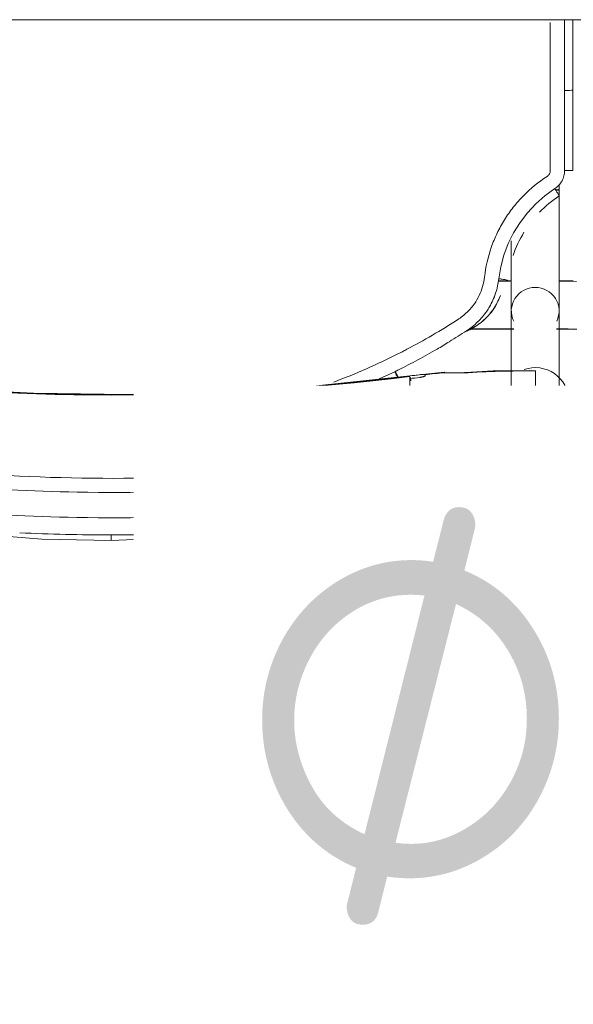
# Model space of a CAD drawing. Header units: metres. Extents: x 2.9 to 42.3, y -72.9 to -49.3.
# Tile 76 of 256: x 9.279 to 9.519, y -64.552 to -64.125. Entities that reach past the tile are written whole.
import ezdxf

# ---------------------------------------------------------------- set-up
doc = ezdxf.new("R2010")
doc.units = ezdxf.units.M
doc.layers.add('I-FURN', color=7, linetype='Continuous', lineweight=18)
doc.layers.add('M-HVAC-DUCT-IDEN', color=1, linetype='Continuous', lineweight=9, true_color=0xff0000)
doc.styles.add('Segoe UI Symbol', font='seguisym.ttf', dxfattribs={"height": 0.00238125})

# ---------------------------------------------------------------- blocks, each defined once
blk = doc.blocks.new('ConjuntoParaAlunoTamanho6 - CJA06_ConjuntoParaAlunoTamanho6-V19-2PAV')
at = {"layer": 'I-FURN', "color": 253, "true_color": 0xaaaaaa}
for p, q in [((-0.1978999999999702, 0.2596939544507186), (-0.1978999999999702, 0.2296403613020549)), ((-0.1938499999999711, 0.2581242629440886), (-0.19384999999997, 0.1909687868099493)), ((-0.1920690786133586, 0.2589589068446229), (-0.1920240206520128, 0.2590556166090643)), ((-0.1920240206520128, 0.2590556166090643), (-0.1919206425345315, 0.2594856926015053)), ((-0.1731499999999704, 0.1909687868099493), (-0.1731499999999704, 0.2581242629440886)), ((-0.1973389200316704, 0.2558006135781), (-0.1966477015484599, 0.2539495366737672)), ((-0.1966476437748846, 0.2539494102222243), (-0.1956994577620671, 0.2522107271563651)), ((-0.1956994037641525, 0.2522106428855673), (-0.1945122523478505, 0.2506185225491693)), ((-0.1749254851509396, 0.2543538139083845), (-0.174369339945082, 0.2544094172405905)), ((-0.1292314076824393, 0.2438022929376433), (-0.1292314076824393, 0.253173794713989)), ((-0.1292314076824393, 0.2421389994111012), (-0.1292314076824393, 0.2438022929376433)), ((-0.1836599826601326, 0.2407252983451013), (-0.1836599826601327, 0.2390378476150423)), ((-0.1292314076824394, 0.2421389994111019), (-0.1292314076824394, 0.2365253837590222)), ((-0.1292314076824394, 0.2365253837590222), (-0.1292314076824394, 0.2348620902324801)), ((-0.1292314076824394, 0.2348620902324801), (-0.1292314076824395, 0.2292484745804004)), ((-0.1836599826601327, 0.2334483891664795), (-0.1836599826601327, 0.2317609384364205)), ((-0.1836599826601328, 0.2261714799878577), (-0.1836599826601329, 0.2170112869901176)), ((-0.1292314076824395, 0.2292484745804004), (-0.1292314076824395, 0.2275851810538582)), ((-0.1292314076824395, 0.2275851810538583), (-0.1292314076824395, 0.2219715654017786)), ((-0.1292314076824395, 0.2219715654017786), (-0.1292314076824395, 0.2203082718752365)), ((-0.1441419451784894, 0.2175731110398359), (-0.1292586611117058, 0.2191524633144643)), ((-0.1159764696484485, 0.2204774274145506), (-0.1226984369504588, 0.2173238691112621)), ((-0.1836599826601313, 0.2170112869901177), (-0.1818018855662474, 0.2167931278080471)), ((-0.1927135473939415, 0.1989367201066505), (-0.1999999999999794, 0.1989367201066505)), ((-0.1927106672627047, 0.1987867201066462), (-0.1938499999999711, 0.1987867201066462)), ((-0.1938499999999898, 0.1987867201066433), (-0.1938499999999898, 0.1984502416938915)), ((-0.1938499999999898, 0.1984502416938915), (-0.1938499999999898, 0.1976441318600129)), ((-0.1549429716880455, 0.1987867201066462), (-0.1742893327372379, 0.1987867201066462)), ((-0.154736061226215, 0.1989367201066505), (-0.1742864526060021, 0.1989367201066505)), ((-0.1938499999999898, 0.1936664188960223), (-0.1938499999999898, 0.1916047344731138)), ((-0.1938499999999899, 0.1868796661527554), (-0.1938499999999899, 0.185819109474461)), ((-0.1938499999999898, 0.1837095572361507), (-0.1938499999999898, 0.1858191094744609)), ((-0.1938499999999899, 0.1780867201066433), (-0.1938499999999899, 0.1806828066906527)), ((-0.1999999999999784, 0.177936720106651), (-0.1937679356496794, 0.177936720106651)), ((-0.1732320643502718, 0.177936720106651), (-0.1675962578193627, 0.177936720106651)), ((-0.1726767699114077, 0.1780867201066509), (-0.1675711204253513, 0.1780867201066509)), ((-0.1938499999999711, 0.138573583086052), (-0.1938499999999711, 0.1364339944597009)), ((-0.1998252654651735, 0.130207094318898), (-0.1998241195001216, 0.09530095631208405)), ((-0.1998165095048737, 0.06488258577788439), (-0.199824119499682, 0.09530105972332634)), ((-0.1998241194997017, 0.09530105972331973), (-0.1998198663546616, 0.09528842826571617)), ((-0.196225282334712, 0.0955583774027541), (-0.1973810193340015, 0.09554367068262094)), ((0.2470000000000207, 0.06496651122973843), (-0.2469999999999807, 0.06496651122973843)), ((0.2470000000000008, 0.06496651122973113), (-0.2469999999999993, 0.06496651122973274))]:
    blk.add_line(p, q, dxfattribs=at)
at = {"layer": 'I-FURN', "color": 253, "true_color": 0xaaaaaa, "flags": 128}
for points in [[(0.0001000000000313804, 0.290399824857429), (-0.07266958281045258, 0.2872143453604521), (-0.1448601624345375, 0.2777017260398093), (-0.1760326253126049, 0.2716064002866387)], [(0.176232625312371, 0.2716064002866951), (0.1033140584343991, 0.2839819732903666), (0.03017500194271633, 0.2898535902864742), (0.0001000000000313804, 0.290399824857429)], [(-0.1760343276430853, 0.2716060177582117), (-0.1821754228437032, 0.2699680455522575), (-0.1876074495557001, 0.2681172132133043), (-0.191312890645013, 0.2665180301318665), (-0.1955671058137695, 0.263903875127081), (-0.1970794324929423, 0.2622558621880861), (-0.19764714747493, 0.2611297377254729), (-0.1978999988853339, 0.2597125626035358)], [(-0.1760658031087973, 0.2692828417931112), (-0.1760658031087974, 0.2683125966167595), (-0.1760658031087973, 0.2673423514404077), (-0.1760658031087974, 0.2663721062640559), (-0.1760658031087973, 0.2654018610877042)], [(-0.1978999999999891, 0.2596939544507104), (-0.1977587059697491, 0.2577280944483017), (-0.1973389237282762, 0.2558006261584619)], [(-0.1978999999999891, 0.2596939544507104), (-0.1978999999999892, 0.2521805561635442), (-0.1978999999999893, 0.244667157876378), (-0.1978999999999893, 0.2371537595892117), (-0.1978999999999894, 0.2296403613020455)], [(-0.1978999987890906, 0.2446838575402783), (-0.197899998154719, 0.2521977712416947), (-0.1978999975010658, 0.2597116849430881)], [(-0.1945121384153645, 0.2506183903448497), (-0.1931094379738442, 0.2492039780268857), (-0.1915187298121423, 0.2479946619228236)], [(-0.1915186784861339, 0.2479946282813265), (-0.1897706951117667, 0.2470146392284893), (-0.1879002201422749, 0.2462823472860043)], [(-0.1878999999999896, 0.2424255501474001), (-0.1878999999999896, 0.2433897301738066), (-0.1878999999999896, 0.2443539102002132), (-0.1878999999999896, 0.2453180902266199), (-0.1878999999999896, 0.2462822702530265)], [(-0.1836599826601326, 0.2456094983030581), (-0.1836599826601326, 0.2443884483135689), (-0.1836599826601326, 0.2431673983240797), (-0.1836599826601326, 0.2419463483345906), (-0.1836599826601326, 0.2407252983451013)], [(-0.1836599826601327, 0.2390378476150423), (-0.1836599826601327, 0.2376404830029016), (-0.1836599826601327, 0.2362431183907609), (-0.1836599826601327, 0.2348457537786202), (-0.1836599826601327, 0.2334483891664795)], [(-0.1878999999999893, 0.2351486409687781), (-0.1878999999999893, 0.2360322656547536), (-0.1878999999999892, 0.2369158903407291), (-0.1878999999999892, 0.2377995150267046), (-0.1878999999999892, 0.2386831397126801)], [(-0.1878999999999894, 0.2278717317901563), (-0.1878999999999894, 0.2287553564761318), (-0.1878999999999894, 0.2296389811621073), (-0.1878999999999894, 0.2305226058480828), (-0.1878999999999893, 0.2314062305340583)], [(-0.1836599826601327, 0.2317609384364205), (-0.1836599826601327, 0.2303635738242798), (-0.1836599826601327, 0.2289662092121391), (-0.1836599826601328, 0.2275688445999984), (-0.1836599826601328, 0.2261714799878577)], [(-0.1292586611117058, 0.2191524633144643), (-0.08865069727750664, 0.2234198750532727), (-0.04790057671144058, 0.2260954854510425), (-0.007073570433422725, 0.2271749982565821), (0.0337649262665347, 0.2266566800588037), (0.0745494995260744, 0.2245413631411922), (0.1152148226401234, 0.220832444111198), (0.1294586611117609, 0.2191524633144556)], [(-0.1811141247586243, 0.2167731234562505), (-0.1653257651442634, 0.2170099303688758), (-0.1533056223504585, 0.2176050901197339)], [(-0.1358999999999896, 0.2186998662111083), (-0.1358999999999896, 0.218777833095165), (-0.1358999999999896, 0.2188557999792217), (-0.1358999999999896, 0.2189337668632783), (-0.1358999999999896, 0.219011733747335)], [(-0.1292314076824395, 0.2203082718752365), (-0.1292314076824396, 0.2200743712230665), (-0.1292314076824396, 0.2198404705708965), (-0.1292314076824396, 0.2196065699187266), (-0.1292314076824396, 0.2193726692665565)], [(-0.2014817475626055, 0.1989432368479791), (-0.1996086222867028, 0.1988755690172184), (-0.197724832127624, 0.198826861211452), (-0.1958338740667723, 0.1987972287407), (-0.1939392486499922, 0.1987867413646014), (-0.1938499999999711, 0.1987867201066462)], [(-0.2014365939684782, 0.1782257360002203), (-0.1993460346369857, 0.1781595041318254), (-0.1972479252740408, 0.1781144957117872), (-0.195145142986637, 0.1780907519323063), (-0.1938499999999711, 0.1780867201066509)], [(-0.1938499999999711, 0.138573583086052), (-0.1938499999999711, 0.1405709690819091), (-0.1938499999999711, 0.1425707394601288), (-0.1938499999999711, 0.1445696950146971), (-0.1938499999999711, 0.1465646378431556), (-0.1938499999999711, 0.1485523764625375), (-0.1938499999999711, 0.1505297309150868), (-0.1938499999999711, 0.1524935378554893), (-0.1938499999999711, 0.154440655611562), (-0.1938499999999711, 0.156367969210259), (-0.1938499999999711, 0.1582723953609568), (-0.1938499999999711, 0.160150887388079), (-0.1938499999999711, 0.1620004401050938), (-0.1938499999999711, 0.163818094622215), (-0.1938499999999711, 0.1656009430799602), (-0.1938499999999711, 0.1673461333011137), (-0.1938499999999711, 0.1690508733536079), (-0.1938499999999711, 0.170712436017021), (-0.1938499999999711, 0.1723281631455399), (-0.1938499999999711, 0.1738954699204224), (-0.1938499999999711, 0.1754118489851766), (-0.1938499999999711, 0.1768748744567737), (-0.1938499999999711, 0.178282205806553), (-0.1938499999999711, 0.1796315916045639), (-0.1938499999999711, 0.1809208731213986), (-0.1938499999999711, 0.1821479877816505), (-0.19384999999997, 0.1833109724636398), (-0.19384999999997, 0.1844079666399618), (-0.19384999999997, 0.185437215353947), (-0.19384999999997, 0.1863970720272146), (-0.19384999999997, 0.1872860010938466), (-0.19384999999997, 0.188102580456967), (-0.19384999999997, 0.1888455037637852), (-0.19384999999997, 0.1895135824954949), (-0.19384999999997, 0.1901057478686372), (-0.19384999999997, 0.1906210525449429), (-0.19384999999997, 0.1909687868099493)], [(-0.1731499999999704, 0.1909687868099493), (-0.1731499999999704, 0.1905139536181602), (-0.1731499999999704, 0.1899816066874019), (-0.1731499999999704, 0.1893725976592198), (-0.1731499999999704, 0.1886879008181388), (-0.1731499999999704, 0.1879286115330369), (-0.1731499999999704, 0.1870959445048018), (-0.1731499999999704, 0.1861912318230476), (-0.1731499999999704, 0.1852159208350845), (-0.1731499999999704, 0.1841715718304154), (-0.1731499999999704, 0.1830598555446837), (-0.1731499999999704, 0.1818825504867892), (-0.1731499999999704, 0.1806415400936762), (-0.1731499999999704, 0.1793388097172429), (-0.1731499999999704, 0.1779764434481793), (-0.1731499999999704, 0.1765566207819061), (-0.1731499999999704, 0.1750816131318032), (-0.1731499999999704, 0.1735537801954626), (-0.1731499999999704, 0.1719755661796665), (-0.1731499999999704, 0.1703494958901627), (-0.1731499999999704, 0.1686781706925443), (-0.1731499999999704, 0.1669642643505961), (-0.1731499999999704, 0.1652105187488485), (-0.1731499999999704, 0.1634197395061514), (-0.1731499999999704, 0.1615947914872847), (-0.1731499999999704, 0.1606608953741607)], [(-0.1684099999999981, 0.1843835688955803), (-0.1684099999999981, 0.1843688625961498), (-0.1684099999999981, 0.1843541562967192), (-0.1684099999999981, 0.1843394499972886), (-0.1684099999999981, 0.184324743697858)], [(-0.1677424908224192, 0.1770641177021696), (-0.1686080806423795, 0.1718750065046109), (-0.1699665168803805, 0.1667882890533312), (-0.1718069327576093, 0.1618511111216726), (-0.1741455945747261, 0.1571266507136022), (-0.1769279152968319, 0.1526472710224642), (-0.1801293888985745, 0.1484554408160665), (-0.183741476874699, 0.1446112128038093), (-0.1877058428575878, 0.1411317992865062), (-0.1919863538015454, 0.1380495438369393)], [(-0.1962270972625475, 0.1302521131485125), (-0.1962262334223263, 0.1233088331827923), (-0.1962256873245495, 0.1163650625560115), (-0.1962254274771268, 0.1094205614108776), (-0.1962253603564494, 0.1024936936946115), (-0.1962252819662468, 0.09555841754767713)], [(-0.1973810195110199, 0.0955436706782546), (-0.1984075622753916, 0.09550450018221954), (-0.1992035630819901, 0.09544490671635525), (-0.199690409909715, 0.09537093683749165), (-0.1998241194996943, 0.09530106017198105)]]:
    blk.add_lwpolyline(points, dxfattribs=at)
at = {"layer": 'I-FURN', "color": 253, "true_color": 0xaaaaaa}
for centre, major_axis, ratio, start_param, end_param in [((-0.1834999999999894, 0.2296403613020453), (-0.01439999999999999, 1.543589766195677e-16), 0.9781476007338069, 0, 1.909657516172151), ((9.999999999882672e-05, -0.7715866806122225), (1.021100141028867, 0), 0.9781476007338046, 1.44377104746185, 1.697821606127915), ((9.999999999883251e-05, -0.7711708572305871), (1.0208981, 0), 0.9781476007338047, 1.443771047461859, 1.697821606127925), ((-0.1792715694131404, 0.6012766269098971), (0.385, 0), 0.9781476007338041, 4.732926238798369, 4.735012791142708), ((-0.1792715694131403, 0.6033557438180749), (0.3949999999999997, 0), 0.978147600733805, 4.701278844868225, 4.780292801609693), ((-0.1450124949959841, 0.2275351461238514), (-0.0008705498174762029, 0.009962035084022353), 0.01850094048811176, 2.95752618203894, 3.350225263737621), ((-0.1792715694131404, 0.6026280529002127), (0.3949999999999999, 0), 0.9781476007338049, 4.801491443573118, 4.82254091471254), ((-0.1792715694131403, 0.6035636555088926), (0.3950000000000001, 0), 0.9781476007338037, 4.828782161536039, 4.83941425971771), ((-0.1792715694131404, 0.6022122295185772), (0.3947979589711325, 0), 0.9781476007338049, 4.828841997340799, 4.839414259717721), ((-0.1304982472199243, 0.2290753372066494), (-0.001239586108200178, 0.00992287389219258), 0.026339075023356, 2.463315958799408, 2.789233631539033), ((-0.1834999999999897, 0.1909687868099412), (0.01034999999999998, 0), 0.9781476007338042, 2.686586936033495, 4.712388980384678), ((-0.1834999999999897, 0.1909687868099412), (0.01035000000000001, 0), 0.9781476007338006, 4.712388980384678, 6.73819102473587), ((-0.1834999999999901, 0.1385735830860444), (0.01035000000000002, 0), 0.06975647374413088, 2.648424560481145, 3.665191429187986)]:
    blk.add_ellipse(centre, major_axis=major_axis, ratio=ratio, start_param=start_param, end_param=end_param, dxfattribs=at)
for points in [[(0.0001000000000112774, 0.2903571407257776), (0.0001000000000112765, 0.2902912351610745), (0.0001000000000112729, 0.2900051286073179), (0.0001000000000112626, 0.2891558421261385), (0.0001000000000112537, 0.2884139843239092), (0.0001000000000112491, 0.2880248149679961)], [(-0.05929463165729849, 0.2859072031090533), (-0.06587565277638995, 0.285438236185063), (-0.07244736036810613, 0.2848919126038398), (-0.07900653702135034, 0.2842687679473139)], [(-0.03952650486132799, 0.2870815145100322), (-0.04612297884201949, 0.2867677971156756), (-0.05271335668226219, 0.2863761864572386), (-0.05929442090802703, 0.2859072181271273)], [(-0.01972185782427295, 0.2877884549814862), (-0.02632733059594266, 0.2876310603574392), (-0.0329299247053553, 0.2873952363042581), (-0.03952642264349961, 0.2870815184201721)], [(0.0001000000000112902, 0.2880248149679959), (-0.006508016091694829, 0.288024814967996), (-0.01311637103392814, 0.2879458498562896), (-0.01972184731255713, 0.2877884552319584)], [(0.01992242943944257, 0.287788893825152), (0.01331661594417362, 0.287946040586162), (0.006708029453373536, 0.2880248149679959), (0.0001000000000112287, 0.288024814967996)], [(0.03972822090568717, 0.287082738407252), (0.03313130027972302, 0.2873962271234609), (0.02652827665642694, 0.2876317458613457), (0.0199224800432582, 0.2877888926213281)], [(-0.09864346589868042, 0.2821693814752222), (-0.1051744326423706, 0.2813931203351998), (-0.1116896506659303, 0.2805405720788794), (-0.1181860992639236, 0.2796131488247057)], [(-0.07900690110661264, 0.2842687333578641), (-0.08556602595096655, 0.2836455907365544), (-0.09211261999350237, 0.2829456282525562), (-0.09864346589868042, 0.2821693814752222)], [(-0.1181862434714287, 0.2796131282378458), (-0.1246826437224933, 0.2786857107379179), (-0.131160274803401, 0.2776834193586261), (-0.1376161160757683, 0.2766076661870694)], [(-0.1569155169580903, 0.2731613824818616), (-0.1633247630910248, 0.2719401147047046), (-0.1697091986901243, 0.2706467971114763), (-0.1760658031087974, 0.2692828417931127)], [(-0.1376161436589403, 0.2766076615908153), (-0.1440720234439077, 0.275531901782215), (-0.150506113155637, 0.2743826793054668), (-0.1569153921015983, 0.2731614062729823)], [(-0.1334597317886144, 0.2700975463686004), (-0.1333915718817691, 0.2695629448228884), (-0.1332445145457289, 0.2684805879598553), (-0.1329950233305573, 0.2668394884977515), (-0.13271980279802, 0.2652023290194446), (-0.1324223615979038, 0.2635911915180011), (-0.1321069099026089, 0.2620269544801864), (-0.1317774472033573, 0.2605307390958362), (-0.131551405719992, 0.2595920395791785), (-0.1314375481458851, 0.2591403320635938)], [(-0.176065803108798, 0.2654018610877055), (-0.1791352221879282, 0.2652333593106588), (-0.1850371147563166, 0.2646984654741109), (-0.1921907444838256, 0.2633749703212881), (-0.1968242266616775, 0.2616500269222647), (-0.1978999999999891, 0.2603482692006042), (-0.1978999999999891, 0.2596939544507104)], [(-0.1760890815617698, 0.2657671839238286), (-0.1766991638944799, 0.2656103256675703), (-0.1773066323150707, 0.2654480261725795), (-0.17790785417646, 0.2652812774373)], [(-0.176065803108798, 0.2654018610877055), (-0.1760589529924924, 0.2649819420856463), (-0.1760367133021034, 0.2641342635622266), (-0.1759782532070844, 0.2628495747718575), (-0.1758952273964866, 0.2615619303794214), (-0.175788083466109, 0.2602816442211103), (-0.17565767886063, 0.2590190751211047), (-0.1755052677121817, 0.2577841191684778), (-0.1753320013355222, 0.2565866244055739), (-0.175139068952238, 0.255436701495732), (-0.17499849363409, 0.2547076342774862), (-0.1749255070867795, 0.2543539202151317)], [(-0.1292314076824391, 0.2531737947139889), (-0.1293198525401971, 0.253273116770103), (-0.1295044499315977, 0.2535308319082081), (-0.1298007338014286, 0.2540876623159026), (-0.1301127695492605, 0.2548082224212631), (-0.130436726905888, 0.2556848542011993), (-0.1307683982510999, 0.2567045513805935), (-0.1311037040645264, 0.2578555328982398), (-0.1313268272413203, 0.2587010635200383), (-0.1314375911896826, 0.259140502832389)], [(-0.1292314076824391, 0.2531737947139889), (-0.1321257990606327, 0.2527140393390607), (-0.1379177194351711, 0.2518513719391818), (-0.1437123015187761, 0.251102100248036), (-0.1466093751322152, 0.2507557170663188)], [(-0.1639821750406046, 0.2490156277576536), (-0.1668748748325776, 0.2487818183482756), (-0.1697656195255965, 0.2485760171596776), (-0.1726535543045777, 0.2483980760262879)], [(-0.1596417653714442, 0.2493873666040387), (-0.1610889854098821, 0.249256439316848), (-0.1625358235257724, 0.2491325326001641), (-0.1639821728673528, 0.2490156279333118)], [(-0.1552990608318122, 0.2498012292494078), (-0.1567469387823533, 0.2496562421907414), (-0.1581945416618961, 0.2495182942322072), (-0.1596417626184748, 0.2493873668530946)], [(-0.1509547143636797, 0.2502573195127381), (-0.1524030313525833, 0.250098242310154), (-0.1538511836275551, 0.249946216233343), (-0.1552990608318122, 0.2498012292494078)], [(-0.1466093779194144, 0.2507557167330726), (-0.1480579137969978, 0.2505825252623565), (-0.1495063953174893, 0.2504163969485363), (-0.1509547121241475, 0.2502573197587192)], [(-0.1879001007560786, 0.2462823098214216), (-0.1875579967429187, 0.2461749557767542), (-0.1868655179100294, 0.2459854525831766), (-0.1858079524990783, 0.2457777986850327), (-0.1847375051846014, 0.245647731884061), (-0.1840192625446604, 0.2456134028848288), (-0.1836599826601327, 0.2456094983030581)], [(-0.09624535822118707, 0.2218352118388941), (-0.1058408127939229, 0.2182510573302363), (-0.1151956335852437, 0.2141430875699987), (-0.124341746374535, 0.2095039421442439)], [(-0.1539742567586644, 0.2177192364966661), (-0.1534937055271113, 0.2175210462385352), (-0.1529962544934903, 0.2175770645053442), (-0.1524701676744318, 0.2178778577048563)], [(-0.1524701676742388, 0.2178778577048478), (-0.1511336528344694, 0.2178205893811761), (-0.148400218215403, 0.2177478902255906), (-0.1455629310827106, 0.2177625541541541), (-0.1441226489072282, 0.217792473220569)], [(-0.1358494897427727, 0.2186013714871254), (-0.135866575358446, 0.2186169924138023), (-0.1358918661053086, 0.2186492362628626), (-0.1359000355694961, 0.2186828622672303), (-0.1358999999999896, 0.2186998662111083)], [(-0.1358999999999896, 0.219011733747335), (-0.1358974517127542, 0.2190478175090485), (-0.135862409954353, 0.2191208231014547), (-0.1357253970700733, 0.2192307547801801), (-0.1354877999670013, 0.2193475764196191), (-0.1351772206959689, 0.2194610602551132), (-0.1347943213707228, 0.2195675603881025), (-0.1343570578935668, 0.2196652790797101), (-0.1339016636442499, 0.2197447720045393), (-0.1335709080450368, 0.2197895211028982), (-0.1333999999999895, 0.2198095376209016)], [(-0.1228881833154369, 0.2172303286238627), (-0.1230391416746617, 0.2175280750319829), (-0.1231915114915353, 0.2178323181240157), (-0.1233396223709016, 0.2181318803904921)], [(-0.1243563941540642, 0.2165087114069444), (-0.127170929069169, 0.2151169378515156), (-0.132758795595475, 0.2122360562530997), (-0.1382577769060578, 0.2091620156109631), (-0.140984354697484, 0.2075760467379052)], [(-0.1226979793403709, 0.2173232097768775), (-0.1229747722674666, 0.2171883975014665), (-0.1235279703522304, 0.2169178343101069), (-0.124080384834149, 0.2166453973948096), (-0.1243563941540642, 0.2165087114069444)], [(-0.124341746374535, 0.2095039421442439), (-0.1249439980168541, 0.2091985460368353), (-0.1261530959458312, 0.2085797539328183), (-0.127371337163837, 0.2079446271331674), (-0.1279827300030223, 0.2076228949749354)], [(-0.1279827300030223, 0.2076228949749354), (-0.1315664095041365, 0.205741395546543), (-0.1388903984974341, 0.2016844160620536), (-0.1465126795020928, 0.1969783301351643), (-0.1503956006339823, 0.1944471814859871)], [(-0.140984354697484, 0.2075760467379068), (-0.1418838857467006, 0.2070440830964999), (-0.1436780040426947, 0.2059695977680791), (-0.1454617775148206, 0.2048741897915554), (-0.1463509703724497, 0.2043213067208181)], [(-0.1463764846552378, 0.2043055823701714), (-0.1476209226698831, 0.2035451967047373), (-0.1501008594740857, 0.2020049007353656), (-0.1525577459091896, 0.2004277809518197), (-0.1537794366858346, 0.1996302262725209)], [(-0.1650109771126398, 0.1907575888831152), (-0.164470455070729, 0.191508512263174), (-0.163310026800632, 0.1929545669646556), (-0.161349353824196, 0.1949320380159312), (-0.1591901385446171, 0.1966947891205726), (-0.1576358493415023, 0.1977121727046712), (-0.1568341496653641, 0.1981787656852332)], [(-0.1537794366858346, 0.1996302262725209), (-0.1554966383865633, 0.198508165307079), (-0.1586948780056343, 0.195943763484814), (-0.1613359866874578, 0.1928020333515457), (-0.1624994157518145, 0.191104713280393)], [(-0.1568013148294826, 0.1981978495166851), (-0.155763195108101, 0.1987999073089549), (-0.1547464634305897, 0.1992965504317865), (-0.1537598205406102, 0.1997100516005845)], [(-0.1503956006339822, 0.194447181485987), (-0.1511343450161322, 0.1939646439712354), (-0.1525553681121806, 0.1929255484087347), (-0.1538574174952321, 0.191743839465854), (-0.1544771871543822, 0.1911186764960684)], [(-0.1637112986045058, 0.1892355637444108), (-0.1647895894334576, 0.1873763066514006), (-0.1665590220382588, 0.1834307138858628), (-0.1674964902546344, 0.1792013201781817), (-0.1677424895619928, 0.1770639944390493)], [(-0.1624994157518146, 0.1911047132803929), (-0.1627133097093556, 0.1907999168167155), (-0.1631293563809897, 0.1901833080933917), (-0.1635214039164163, 0.1895535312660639), (-0.1637112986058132, 0.1892355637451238)], [(-0.1544771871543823, 0.1911186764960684), (-0.1564547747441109, 0.1891182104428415), (-0.1596892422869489, 0.1845226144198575), (-0.1612418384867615, 0.1791461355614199), (-0.1615632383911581, 0.1763592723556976)], [(-0.1677424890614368, 0.1770642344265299), (-0.1682328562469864, 0.1771200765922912), (-0.1692131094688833, 0.1772481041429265), (-0.1704566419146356, 0.1774597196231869), (-0.1712817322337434, 0.1776583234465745), (-0.1714682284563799, 0.1777616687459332), (-0.1714634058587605, 0.1778021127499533)], [(-0.1739147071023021, 0.1669853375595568), (-0.175121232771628, 0.1634756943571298), (-0.1767079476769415, 0.160111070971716), (-0.1786363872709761, 0.1569620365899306)], [(-0.1854029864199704, 0.1482281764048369), (-0.1879709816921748, 0.1455767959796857), (-0.1908368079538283, 0.1432074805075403), (-0.1939136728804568, 0.1411945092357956)], [(-0.1939136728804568, 0.1411945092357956), (-0.1939293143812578, 0.1411928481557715), (-0.1938540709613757, 0.1410265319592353), (-0.1934388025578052, 0.1403259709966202), (-0.192784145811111, 0.1392806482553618), (-0.1922544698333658, 0.1384598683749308), (-0.1919863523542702, 0.1380495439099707)], [(-0.1919863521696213, 0.1380501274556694), (-0.1926489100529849, 0.1376179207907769), (-0.1938268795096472, 0.136629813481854), (-0.195191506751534, 0.1347279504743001), (-0.1960368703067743, 0.1325520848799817), (-0.1962246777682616, 0.1310361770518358), (-0.1962270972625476, 0.1302521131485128)], [(-0.1886288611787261, 0.1327672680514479), (-0.1888420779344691, 0.1326285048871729), (-0.1892217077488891, 0.1323105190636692), (-0.1896640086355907, 0.1316970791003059), (-0.1899394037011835, 0.1309924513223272), (-0.1900005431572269, 0.1305014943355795), (-0.1900014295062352, 0.130247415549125)], [(-0.196227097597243, 0.1302520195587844), (-0.1967197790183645, 0.1302517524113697), (-0.1976969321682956, 0.1302488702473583), (-0.1989137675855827, 0.1302381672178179), (-0.1996945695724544, 0.1302227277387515), (-0.1998445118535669, 0.1302108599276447), (-0.1998210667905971, 0.1302049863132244)], [(-0.1998210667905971, 0.1302049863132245), (-0.1998207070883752, 0.124380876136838), (-0.1998194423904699, 0.1127324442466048), (-0.1998196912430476, 0.1010983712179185), (-0.1998198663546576, 0.09528842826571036)], [(-0.1998180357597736, 0.1214692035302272), (-0.1998182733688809, 0.1243806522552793), (-0.1998185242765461, 0.1272925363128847), (-0.1998187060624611, 0.1302043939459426)], [(-0.1998174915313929, 0.095284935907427), (-0.1998173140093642, 0.101095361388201), (-0.1998171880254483, 0.1069128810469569), (-0.1998174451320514, 0.112733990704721)], [(-0.1998198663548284, 0.09528842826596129), (-0.1998199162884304, 0.08515314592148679), (-0.1998200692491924, 0.07501788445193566), (-0.1998200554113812, 0.06488260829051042)], [(-0.199817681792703, 0.06488260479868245), (-0.1998176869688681, 0.06836778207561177), (-0.1998176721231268, 0.0718529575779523), (-0.1998176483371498, 0.07533813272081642)]]:
    blk.add_open_spline(points, degree=3, dxfattribs=at)
for points, knots in [([(-0.1334597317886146, 0.2700975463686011), (-0.0847039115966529, 0.2777950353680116), (0.005190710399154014, 0.2841531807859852), (0.09465608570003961, 0.2762553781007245), (0.1336597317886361, 0.2700975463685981)], [-1, -1, -1, -1, -0.4444444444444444, 0, 0, 0, 0]), ([(-0.1978809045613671, 0.2603212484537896), (-0.197861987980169, 0.2606341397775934), (-0.1977711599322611, 0.2615268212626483), (-0.1974722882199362, 0.2628706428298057), (-0.1969498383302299, 0.2642975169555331), (-0.1964165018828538, 0.2654260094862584), (-0.1958545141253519, 0.2663723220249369), (-0.1953379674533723, 0.2671148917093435), (-0.1949214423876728, 0.2676569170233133), (-0.1944708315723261, 0.2681916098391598), (-0.1938161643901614, 0.2689006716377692), (-0.1929067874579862, 0.2697547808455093), (-0.1918973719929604, 0.2705252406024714), (-0.1910486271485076, 0.271071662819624), (-0.1903984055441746, 0.2714415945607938), (-0.1897348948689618, 0.2717736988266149), (-0.1888273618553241, 0.2721720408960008), (-0.1871898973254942, 0.2727458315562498), (-0.1847401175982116, 0.2732046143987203), (-0.1817407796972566, 0.2731518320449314), (-0.1790554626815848, 0.2725508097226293), (-0.1774490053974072, 0.2718715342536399), (-0.1767851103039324, 0.2715289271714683)], [0.02529604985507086, 0.02529604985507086, 0.02529604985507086, 0.02529604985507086, 0.0625, 0.125, 0.15625, 0.1875, 0.21875, 0.234375, 0.25, 0.265625, 0.28125, 0.3125, 0.34375, 0.359375, 0.375, 0.390625, 0.40625, 0.4375, 0.5, 0.5625, 0.625, 0.6721865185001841, 0.6721865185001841, 0.6721865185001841, 0.6721865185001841]), ([(-0.197899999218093, 0.2597116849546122), (-0.1978999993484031, 0.2603422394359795), (-0.1968779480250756, 0.26186790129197), (-0.1928195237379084, 0.2641120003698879), (-0.1886535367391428, 0.2657759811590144), (-0.1849085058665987, 0.2670351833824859), (-0.180643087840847, 0.2682349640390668), (-0.1776024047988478, 0.2689532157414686), (-0.1760658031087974, 0.2692828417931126)], [0, 0, 0, 0, 0.25, 0.5, 0.625, 0.75, 0.875, 1, 1, 1, 1]), ([(-0.1761028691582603, 0.2715562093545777), (-0.1761586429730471, 0.2714860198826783), (-0.1762736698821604, 0.2710598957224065), (-0.1761920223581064, 0.2700340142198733), (-0.1760658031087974, 0.2692828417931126)], [0.625, 0.625, 0.625, 0.625, 0.75, 1, 1, 1, 1]), ([(-0.1760658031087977, 0.2654018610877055), (-0.1681984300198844, 0.2658977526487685), (-0.1539952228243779, 0.2671607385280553), (-0.1397741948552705, 0.2691006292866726), (-0.1334597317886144, 0.2700975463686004)], [-1, -1, -1, -1, -0.4444444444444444, 0, 0, 0, 0]), ([(-0.1314375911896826, 0.2591405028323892), (-0.0834284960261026, 0.2668293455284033), (0.005115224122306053, 0.2731845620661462), (0.09323131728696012, 0.2652914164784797), (0.1316375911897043, 0.2591405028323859)], [-1, -1, -1, -1, -0.4444444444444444, 0, 0, 0, 0]), ([(-0.1964982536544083, 0.2622027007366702), (-0.1967084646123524, 0.2620722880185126), (-0.1970969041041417, 0.2617605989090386), (-0.1975210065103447, 0.2611871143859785), (-0.1977057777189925, 0.2607608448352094), (-0.197769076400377, 0.2605575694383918)], [0.75, 0.75, 0.75, 0.75, 0.8125, 0.875, 0.9283532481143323, 0.9283532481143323, 0.9283532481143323, 0.9283532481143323]), ([(-0.1942107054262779, 0.2625985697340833), (-0.1945014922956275, 0.2626624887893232), (-0.1950241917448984, 0.2627014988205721), (-0.1955445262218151, 0.2626020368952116), (-0.1957570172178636, 0.2625375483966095)], [0.5473049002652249, 0.5473049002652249, 0.5473049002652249, 0.5473049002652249, 0.625, 0.6812683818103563, 0.6812683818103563, 0.6812683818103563, 0.6812683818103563]), ([(0.1294314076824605, 0.2531737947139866), (0.08224027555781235, 0.260753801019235), (-0.00483574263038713, 0.2670240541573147), (-0.0914775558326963, 0.2592379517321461), (-0.1292314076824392, 0.2531737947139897)], [-1, -1, -1, -1, -0.4444444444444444, 0, 0, 0, 0]), ([(-0.1738129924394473, 0.2544652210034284), (-0.1714660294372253, 0.2546246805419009), (-0.1667662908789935, 0.2549705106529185), (-0.1597010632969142, 0.2555689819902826), (-0.1538032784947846, 0.2561378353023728), (-0.1490781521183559, 0.2566274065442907), (-0.1455353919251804, 0.2570270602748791), (-0.1419759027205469, 0.2573905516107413), (-0.1384271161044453, 0.2578212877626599), (-0.1349183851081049, 0.2584197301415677), (-0.1325944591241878, 0.2588861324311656), (-0.1314375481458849, 0.2591403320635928)], [0, 0, 0, 0, 0.1666666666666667, 0.3333333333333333, 0.5, 0.5833333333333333, 0.6666666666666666, 0.75, 0.8333333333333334, 0.9166666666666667, 1, 1, 1, 1]), ([(-0.1878987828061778, 0.2477842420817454), (-0.1879118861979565, 0.2482880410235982), (-0.187502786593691, 0.249331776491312), (-0.1858826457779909, 0.2507735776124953), (-0.1839956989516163, 0.2518209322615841), (-0.182398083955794, 0.2524953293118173), (-0.1797831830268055, 0.2534413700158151), (-0.1771474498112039, 0.2540362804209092), (-0.1749255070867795, 0.2543539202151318)], [0, 0, 0, 0, 0.2, 0.4, 0.55, 0.625, 0.7, 1, 1, 1, 1]), ([(-0.1749255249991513, 0.2543540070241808), (-0.1748359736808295, 0.2539200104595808), (-0.1746487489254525, 0.2530845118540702), (-0.1743466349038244, 0.2519451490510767), (-0.1740270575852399, 0.2509327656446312), (-0.1736938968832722, 0.2500587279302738), (-0.1733510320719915, 0.2493354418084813), (-0.1730294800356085, 0.2488136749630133), (-0.1728233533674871, 0.2485661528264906), (-0.1727339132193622, 0.2484752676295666)], [0, 0, 0, 0, 0.1428571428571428, 0.2857142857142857, 0.4285714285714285, 0.5714285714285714, 0.7142857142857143, 0.8571428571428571, 0.9670572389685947, 0.9670572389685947, 0.9670572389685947, 0.9670572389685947]), ([(-0.1726535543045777, 0.2483980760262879), (-0.173327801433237, 0.2483565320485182), (-0.1753210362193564, 0.2482075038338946), (-0.177767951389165, 0.2479140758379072), (-0.1798484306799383, 0.2475332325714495), (-0.1816328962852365, 0.2470989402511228), (-0.1832174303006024, 0.2464649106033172), (-0.1836599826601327, 0.2458966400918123), (-0.1836599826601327, 0.2456094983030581)], [-1, -1, -1, -1, -0.8888888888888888, -0.6666666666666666, -0.5555555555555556, -0.4444444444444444, -0.2222222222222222, 0, 0, 0, 0]), ([(-0.1879002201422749, 0.2462823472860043), (-0.187900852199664, 0.2464425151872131), (-0.1879007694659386, 0.2467045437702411), (-0.1879005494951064, 0.2470010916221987), (-0.1879004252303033, 0.2471044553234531)], [0, 0, 0, 0, 0.4, 0.6000000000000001, 0.6000000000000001, 0.6000000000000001, 0.6000000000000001]), ([(-0.1836599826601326, 0.2407252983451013), (-0.1842802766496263, 0.240754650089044), (-0.1851208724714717, 0.2408808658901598), (-0.1860880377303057, 0.2411678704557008), (-0.186708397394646, 0.2414201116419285), (-0.187226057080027, 0.2416987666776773), (-0.1876178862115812, 0.2419776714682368), (-0.1878401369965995, 0.2422188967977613), (-0.1878963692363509, 0.2423607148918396), (-0.1878999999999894, 0.2424255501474)], [0, 0, 0, 0, 0.25, 0.375, 0.5, 0.625, 0.75, 0.875, 1, 1, 1, 1]), ([(-0.1878999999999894, 0.2386831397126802), (-0.1878963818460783, 0.2387456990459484), (-0.1878401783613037, 0.2388520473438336), (-0.1876179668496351, 0.2389578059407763), (-0.1872262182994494, 0.2390168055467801), (-0.1867086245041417, 0.2390416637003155), (-0.1860881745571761, 0.2390414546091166), (-0.1851208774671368, 0.2390290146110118), (-0.1842802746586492, 0.239022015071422), (-0.1836599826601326, 0.2390378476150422)], [0, 0, 0, 0, 0.125, 0.25, 0.375, 0.5, 0.625, 0.75, 1, 1, 1, 1]), ([(-0.1836599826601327, 0.2334483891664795), (-0.1842802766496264, 0.2334777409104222), (-0.1851208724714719, 0.2336039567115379), (-0.1860880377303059, 0.233890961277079), (-0.186708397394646, 0.2341432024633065), (-0.1872260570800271, 0.2344218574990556), (-0.1876178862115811, 0.2347007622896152), (-0.1878401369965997, 0.2349419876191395), (-0.1878963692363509, 0.2350838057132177), (-0.1878999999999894, 0.2351486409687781)], [0, 0, 0, 0, 0.25, 0.375, 0.5, 0.625, 0.75, 0.875, 1, 1, 1, 1]), ([(-0.1878999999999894, 0.2314062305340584), (-0.1878963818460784, 0.2314687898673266), (-0.1878401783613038, 0.2315751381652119), (-0.187617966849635, 0.2316808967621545), (-0.1872262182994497, 0.2317398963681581), (-0.1867086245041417, 0.2317647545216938), (-0.1860881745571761, 0.2317645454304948), (-0.185120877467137, 0.2317521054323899), (-0.1842802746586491, 0.2317451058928), (-0.1836599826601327, 0.2317609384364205)], [0, 0, 0, 0, 0.125, 0.25, 0.375, 0.5, 0.625, 0.75, 1, 1, 1, 1]), ([(-0.1836599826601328, 0.2261714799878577), (-0.1842801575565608, 0.2262008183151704), (-0.1851206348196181, 0.2263269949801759), (-0.186087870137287, 0.2266139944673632), (-0.1867083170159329, 0.2268662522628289), (-0.1872259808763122, 0.2271448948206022), (-0.1876178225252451, 0.2274237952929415), (-0.1878401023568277, 0.2276650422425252), (-0.1878963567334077, 0.2278068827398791), (-0.1878999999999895, 0.2278717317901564)], [0, 0, 0, 0, 0.25, 0.375, 0.5, 0.625, 0.75, 0.875, 1, 1, 1, 1]), ([(-0.133399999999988, 0.21865708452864), (-0.1336964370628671, 0.2186231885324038), (-0.1342505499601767, 0.2185603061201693), (-0.1348838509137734, 0.218500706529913), (-0.1352916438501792, 0.2184863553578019), (-0.1355480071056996, 0.2184966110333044), (-0.1357328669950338, 0.2185317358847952), (-0.1358174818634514, 0.2185744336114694), (-0.1358494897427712, 0.2186013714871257)], [0, 0, 0, 0, 0.25, 0.5, 0.625, 0.75, 0.875, 1, 1, 1, 1]), ([(-0.1233517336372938, 0.2181258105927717), (-0.1235632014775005, 0.218556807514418), (-0.1238480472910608, 0.2191468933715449), (-0.1240866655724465, 0.2196550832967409), (-0.1241504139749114, 0.2197921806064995)], [0, 0, 0, 0, 0.25, 0.3502596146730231, 0.3502596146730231, 0.3502596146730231, 0.3502596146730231]), ([(-0.1238829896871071, 0.2196695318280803), (-0.1237189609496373, 0.2193557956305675), (-0.123331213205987, 0.2186010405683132), (-0.1229127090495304, 0.2177609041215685), (-0.1226981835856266, 0.2173235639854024)], [0.5302375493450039, 0.5302375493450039, 0.5302375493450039, 0.5302375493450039, 0.75, 1, 1, 1, 1]), ([(-0.1586329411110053, 0.1970969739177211), (-0.1608106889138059, 0.1955759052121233), (-0.1638301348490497, 0.1927257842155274), (-0.1668590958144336, 0.1880707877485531), (-0.1679578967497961, 0.1856259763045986), (-0.1684099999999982, 0.1843835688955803)], [0, 0, 0, 0, 0.5, 0.75, 1, 1, 1, 1]), ([(-0.1535017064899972, 0.1998984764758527), (-0.1540647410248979, 0.19966716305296), (-0.155845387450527, 0.1988632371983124), (-0.1575311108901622, 0.19786655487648), (-0.1586329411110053, 0.1970969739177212)], [0.636752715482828, 0.636752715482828, 0.636752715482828, 0.636752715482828, 0.75, 1, 1, 1, 1]), ([(-0.1684099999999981, 0.184324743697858), (-0.1679944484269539, 0.1854691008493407), (-0.1672535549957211, 0.1871401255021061), (-0.1660439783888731, 0.1892503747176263), (-0.1653668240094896, 0.1902631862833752), (-0.16501097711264, 0.190757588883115)], [0, 0, 0, 0, 0.5, 0.75, 1, 1, 1, 1]), ([(-0.1615632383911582, 0.1763592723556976), (-0.1620822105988, 0.1719098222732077), (-0.1635348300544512, 0.1654918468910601), (-0.1669159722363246, 0.1572863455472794), (-0.1700954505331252, 0.1514549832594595), (-0.1739092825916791, 0.146022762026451), (-0.179761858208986, 0.1393586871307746), (-0.1848670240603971, 0.1352078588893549), (-0.1886288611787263, 0.1327672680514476)], [0, 0, 0, 0, 0.25, 0.375, 0.5, 0.625, 0.75, 1, 1, 1, 1]), ([(-0.1900014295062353, 0.130247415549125), (-0.1900013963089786, 0.1286330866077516), (-0.1900013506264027, 0.1254696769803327), (-0.1900013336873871, 0.1209238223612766), (-0.1900013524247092, 0.1172957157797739), (-0.1900013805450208, 0.1145037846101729), (-0.1900014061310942, 0.1124287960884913), (-0.1900014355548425, 0.1105207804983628), (-0.1900014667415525, 0.108279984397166), (-0.1900014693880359, 0.1062404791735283), (-0.1900014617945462, 0.1040783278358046), (-0.1900014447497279, 0.1022757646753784), (-0.1900014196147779, 0.1002265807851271), (-0.1900013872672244, 0.09774436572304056), (-0.1900013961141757, 0.09514959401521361), (-0.1900014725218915, 0.09188656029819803), (-0.1900015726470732, 0.08842028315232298), (-0.1900016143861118, 0.08419260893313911), (-0.1900016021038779, 0.08048715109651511), (-0.1900015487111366, 0.07684180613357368), (-0.1900014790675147, 0.0735065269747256), (-0.1900014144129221, 0.0708072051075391), (-0.1900013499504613, 0.06830290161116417), (-0.1900013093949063, 0.06666423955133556), (-0.1900012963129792, 0.06612415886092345)], [0, 0, 0, 0, 0.03125, 0.0625, 0.09375, 0.109375, 0.125, 0.140625, 0.15625, 0.1875, 0.203125, 0.21875, 0.234375, 0.25, 0.265625, 0.28125, 0.3125, 0.328125, 0.34375, 0.359375, 0.3671875, 0.375, 0.3828125, 0.3865100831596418, 0.3865100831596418, 0.3865100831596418, 0.3865100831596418]), ([(-0.1962267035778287, 0.06488032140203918), (-0.196226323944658, 0.06801833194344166), (-0.1962256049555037, 0.07469904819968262), (-0.1962251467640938, 0.08490420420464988), (-0.1962251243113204, 0.0920346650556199), (-0.196225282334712, 0.09555837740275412)], [0.839715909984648, 0.839715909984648, 0.839715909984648, 0.839715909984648, 0.8888888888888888, 0.9444444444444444, 1, 1, 1, 1])]:
    blk.add_open_spline(points, degree=3, knots=knots, dxfattribs=at)
blk = doc.blocks.new('4 GRE - ESCOLA DE CINEMA E AUDIOVISUAL CINE REX R07_rvt-1-2PAV')
at = {"layer": 'I-FURN', "color": 253, "lineweight": 18, "true_color": 0xaaaaaa, "rotation": 180}
blk.add_blockref('ConjuntoParaAlunoTamanho6 - CJA06_ConjuntoParaAlunoTamanho6-V19-2PAV', (9.318673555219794, -64.06044595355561), dxfattribs=at)
blk = doc.blocks.new('M_Identificador de duto flexível redondo_VAZÃO_ - M_Identificador de duto flexível redondo_VAZÃO_-828469-2PAV')
at = {"layer": 'M-HVAC-DUCT-IDEN', "color": 7, "insert": (-0.005728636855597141, 0.0006744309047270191), "char_height": 0.00238125, "width": 0.003367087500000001, "attachment_point": 1, "style": 'Segoe UI Symbol', "bg_fill": 3, "box_fill_scale": 1.25, "bg_fill_color": 256, "bg_fill_true_color": 13158600, "bg_fill_transparency": 0}
blk.add_mtext('\\fSegoe UI Symbol|b0|i0|c254|p34|;⌀', dxfattribs=at)

msp = doc.modelspace()

# ---------------------------------------------------------------- block references
at = {"lineweight": 5}
msp.add_blockref('4 GRE - ESCOLA DE CINEMA E AUDIOVISUAL CINE REX R07_rvt-1-2PAV', (0, 0), dxfattribs=at)

# ---------------------------------------------------------------- next in the draw order: block references
at = {"layer": 'M-HVAC-DUCT-IDEN', "color": 7, "xscale": 74.99999999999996, "yscale": 74.99999999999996, "zscale": 74.99999999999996}
msp.add_blockref('M_Identificador de duto flexível redondo_VAZÃO_ - M_Identificador de duto flexível redondo_VAZÃO_-828469-2PAV', (9.802588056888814, -64.37907361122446), dxfattribs=at)

doc.saveas('drawing.dxf')
